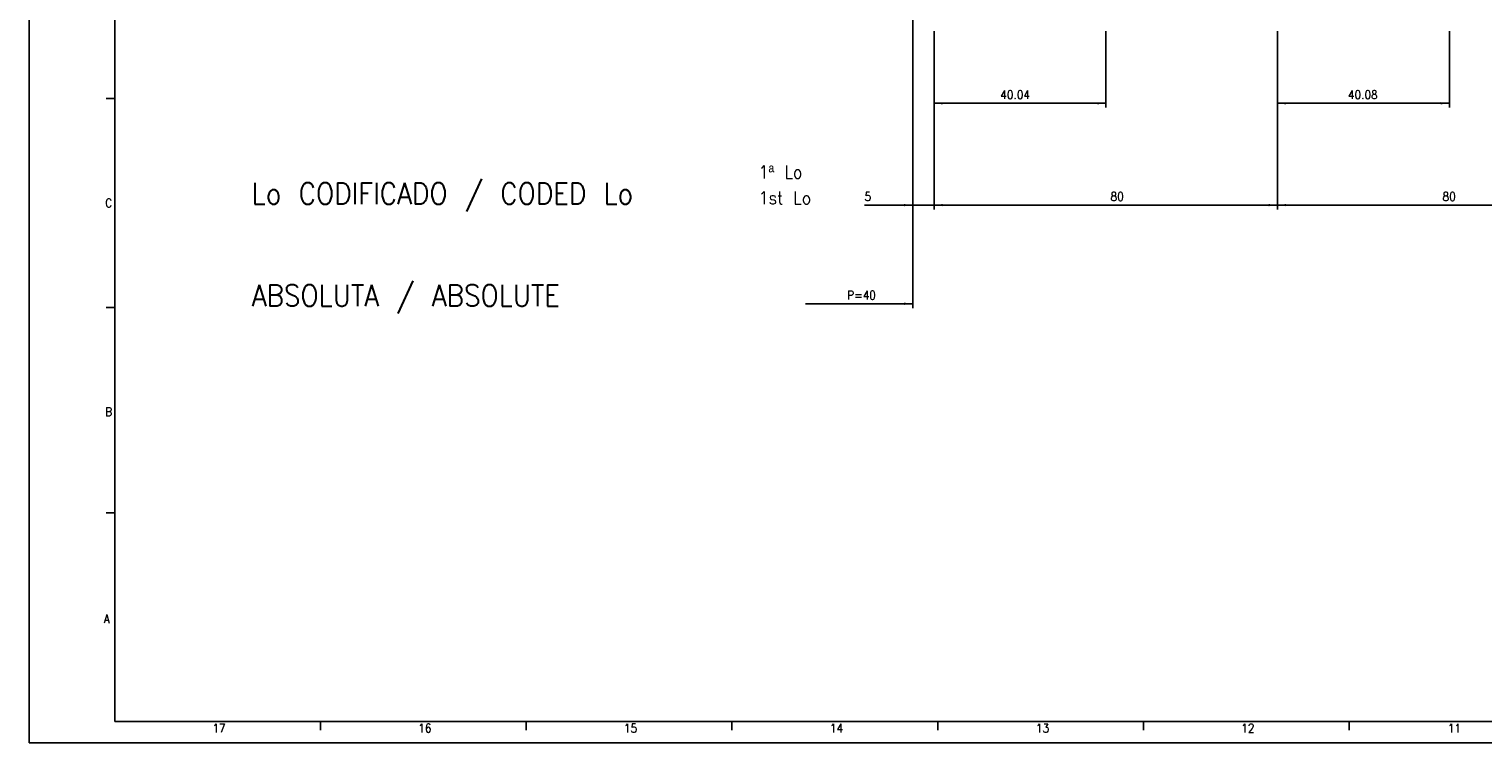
# Model space of a CAD drawing. Header units: inches. Extents: x -381 to 6045, y -418 to 176.
# Tile 1 of 26: x -381 to -42, y -418 to -252. Entities that reach past the tile are written whole.
import ezdxf

# ---------------------------------------------------------------- set-up
doc = ezdxf.new("R2010")
doc.units = ezdxf.units.IN
doc.layers.add('1', color=7, linetype='Continuous')
doc.styles.add('CONVERTER_12', font='txt.shx', dxfattribs={"width": 0.9})
doc.dimstyles.new('ME10_DIM_21', dxfattribs={"dimtxt": 2, "dimasz": 2, "dimexe": 1, "dimexo": 1, "dimgap": 1, "dimtad": 1, "dimdsep": 46, "dimtxsty": 'CONVERTER_12', "dimsah": 1, "dimcen": 0.09, "dimclrd": 2, "dimclre": 2, "dimclrt": 2, "dimadec": 0, "dimazin": 0, "dimtfac": 1, "dimtdec": 4, "dimtix": 1, "dimtmove": 0, "dimatfit": 3, "dimfxl": 1, "dimtolj": 1, "dimtzin": 0, "dimarcsym": 0})
doc.dimstyles.new('ME10_DIM_27', dxfattribs={"dimtxt": 2, "dimasz": 2, "dimexe": 1, "dimexo": 1, "dimgap": 1, "dimtad": 1, "dimdsep": 46, "dimtxsty": 'CONVERTER_12', "dimsah": 1, "dimcen": 0.09, "dimclrd": 2, "dimclre": 2, "dimclrt": 2, "dimadec": 0, "dimazin": 0, "dimtfac": 1, "dimtdec": 4, "dimtix": 1, "dimtmove": 0, "dimatfit": 3, "dimfxl": 1, "dimtolj": 1, "dimtzin": 0, "dimarcsym": 0})
doc.dimstyles.new('ME10_DIM_28', dxfattribs={"dimtxt": 2, "dimasz": 2, "dimexe": 1, "dimexo": 1, "dimgap": 1, "dimtad": 1, "dimdsep": 46, "dimtxsty": 'CONVERTER_12', "dimsah": 1, "dimcen": 0.09, "dimclrd": 2, "dimclre": 2, "dimclrt": 2, "dimadec": 0, "dimazin": 0, "dimtfac": 1, "dimtdec": 4, "dimtix": 1, "dimtmove": 0, "dimatfit": 3, "dimfxl": 1, "dimtolj": 1, "dimtzin": 0, "dimarcsym": 0})
doc.dimstyles.new('ME10_DIM_30', dxfattribs={"dimtxt": 2, "dimasz": 2, "dimexe": 1, "dimexo": 1, "dimgap": 1, "dimtad": 1, "dimdsep": 46, "dimtxsty": 'CONVERTER_12', "dimsah": 1, "dimcen": 0.09, "dimclrd": 2, "dimclre": 2, "dimclrt": 2, "dimadec": 0, "dimazin": 0, "dimtfac": 1, "dimtdec": 4, "dimtix": 1, "dimtmove": 0, "dimatfit": 3, "dimfxl": 1, "dimtolj": 1, "dimtzin": 0, "dimarcsym": 0})
doc.dimstyles.new('ME10_DIM_31', dxfattribs={"dimtxt": 2, "dimasz": 2, "dimexe": 1, "dimexo": 1, "dimgap": 1, "dimtad": 1, "dimdsep": 46, "dimtxsty": 'CONVERTER_12', "dimsah": 1, "dimcen": 0.09, "dimclrd": 2, "dimclre": 2, "dimclrt": 2, "dimadec": 0, "dimazin": 0, "dimtfac": 1, "dimtdec": 4, "dimtix": 1, "dimtmove": 0, "dimatfit": 3, "dimfxl": 1, "dimtolj": 1, "dimtzin": 0, "dimarcsym": 0})

# ---------------------------------------------------------------- blocks, each defined once
blk = doc.blocks.new('*D75')
at = {"layer": '1', "color": 2, "linetype": 'Continuous'}
for p, q in [((-175.2, -172.47), (-175.2, -317.01)), ((-200.19, -316.01), (-175.2, -316.01))]:
    blk.add_line(p, q, dxfattribs=at)
at = {"layer": '1', "color": 2}
blk.add_solid([(-177.2, -316.27), (-177.2, -315.74), (-175.2, -316.01)], dxfattribs=at)
at = {"layer": '1', "color": 2, "insert": (-190.47, -315.01), "char_height": 2, "attachment_point": 7, "rotation": 0.0001, "line_spacing_factor": 0.60024, "style": 'CONVERTER_12'}
blk.add_mtext('\\C2;P=\\C2;40', dxfattribs=at)
blk = doc.blocks.new('*D76')
at = {"layer": '1', "color": 2, "linetype": 'Continuous'}
for p, q in [((-175.2, -252.47), (-175.2, -294.01)), ((-170.2, -252.47), (-170.2, -294.01)), ((-175.2, -293.01), (-186.42, -293.01)), ((-170.2, -293.01), (-175.2, -293.01)), ((-166.2, -293.01), (-170.2, -293.01))]:
    blk.add_line(p, q, dxfattribs=at)
at = {"layer": '1', "color": 2}
for points in [[(-177.2, -293.27), (-177.2, -292.75), (-175.2, -293.01)], [(-168.2, -292.75), (-168.2, -293.27), (-170.2, -293.01)]]:
    blk.add_solid(points, dxfattribs=at)
at = {"layer": '1', "color": 2, "insert": (-186.42, -292.01), "char_height": 2, "attachment_point": 7, "rotation": 0.0001, "line_spacing_factor": 0.60024, "style": 'CONVERTER_12'}
blk.add_mtext('5', dxfattribs=at)
blk = doc.blocks.new('*D82')
at = {"layer": '1', "color": 2, "linetype": 'Continuous'}
for p, q in [((-170.2, -252.47), (-170.2, -294.01)), ((-90.2, -252.47), (-90.2, -294.01)), ((-170.2, -293.01), (-90.2, -293.01))]:
    blk.add_line(p, q, dxfattribs=at)
at = {"layer": '1', "color": 2}
for points in [[(-168.2, -292.75), (-168.2, -293.27), (-170.2, -293.01)], [(-92.2, -293.27), (-92.2, -292.75), (-90.2, -293.01)]]:
    blk.add_solid(points, dxfattribs=at)
at = {"layer": '1', "color": 2, "insert": (-129.09, -292.01), "char_height": 2, "attachment_point": 7, "rotation": 0.0001, "line_spacing_factor": 0.60024, "style": 'CONVERTER_12'}
blk.add_mtext('80', dxfattribs=at)
blk = doc.blocks.new('*D83')
at = {"layer": '1', "color": 2, "linetype": 'Continuous'}
for p, q in [((-90.2, -252.47), (-90.2, -294.01)), ((-10.2, -252.47), (-10.2, -294.01)), ((-90.2, -293.01), (-10.2, -293.01))]:
    blk.add_line(p, q, dxfattribs=at)
at = {"layer": '1', "color": 2}
for points in [[(-88.2, -292.75), (-88.2, -293.27), (-90.2, -293.01)], [(-12.2, -293.27), (-12.2, -292.75), (-10.2, -293.01)]]:
    blk.add_solid(points, dxfattribs=at)
at = {"layer": '1', "color": 2, "insert": (-51.7, -292.01), "char_height": 2, "attachment_point": 7, "rotation": 0.0001, "line_spacing_factor": 0.60024, "style": 'CONVERTER_12'}
blk.add_mtext('80', dxfattribs=at)
blk = doc.blocks.new('*D85')
at = {"layer": '1', "color": 2, "linetype": 'Continuous'}
for p, q in [((-170.2, -252.47), (-170.2, -270.27)), ((-130.16, -252.47), (-130.16, -270.27)), ((-170.2, -269.27), (-130.16, -269.27))]:
    blk.add_line(p, q, dxfattribs=at)
at = {"layer": '1', "color": 2}
for points in [[(-168.2, -269.01), (-168.2, -269.53), (-170.2, -269.27)], [(-132.16, -269.53), (-132.16, -269.01), (-130.16, -269.27)]]:
    blk.add_solid(points, dxfattribs=at)
at = {"layer": '1', "color": 2, "insert": (-154.81, -268.27), "char_height": 2, "attachment_point": 7, "rotation": 0.0001, "line_spacing_factor": 0.60024, "style": 'CONVERTER_12'}
blk.add_mtext('40.04', dxfattribs=at)
blk = doc.blocks.new('*D86')
at = {"layer": '1', "color": 2, "linetype": 'Continuous'}
for p, q in [((-90.2, -252.47), (-90.2, -270.27)), ((-50.12, -252.47), (-50.12, -270.27)), ((-90.2, -269.27), (-50.12, -269.27))]:
    blk.add_line(p, q, dxfattribs=at)
at = {"layer": '1', "color": 2}
for points in [[(-88.2, -269.01), (-88.2, -269.53), (-90.2, -269.27)], [(-52.12, -269.53), (-52.12, -269.01), (-50.12, -269.27)]]:
    blk.add_solid(points, dxfattribs=at)
at = {"layer": '1', "color": 2, "insert": (-73.78, -268.27), "char_height": 2, "attachment_point": 7, "rotation": 0.0001, "line_spacing_factor": 0.60024, "style": 'CONVERTER_12'}
blk.add_mtext('40.08', dxfattribs=at)
blk = doc.blocks.new('Marco_a1', base_point=(38.87, -121.38))
at = {"layer": '1', "color": 2, "linetype": 'Continuous'}
for p, q in [((-381.13, 175.62), (-381.13, -418.38)), ((-361.13, -268.18), (-363.13, -268.18)), ((-361.15, -316.85), (-363.15, -316.85)), ((-361.15, -364.71), (-363.15, -364.71)), ((-313.19, -413.43), (-313.19, -415.43)), ((-265.25, -413.43), (-265.25, -415.43)), ((-217.31, -413.43), (-217.31, -415.43)), ((-169.37, -413.43), (-169.37, -415.43)), ((-121.43, -413.43), (-121.43, -415.43)), ((-73.48, -413.43), (-73.48, -415.43)), ((-381.13, -418.38), (458.87, -418.38))]:
    blk.add_line(p, q, dxfattribs=at)
at = {"layer": '1', "color": 7, "linetype": 'Continuous'}
for p, q in [((-361.13, 170.62), (-361.13, -413.38)), ((-361.13, -413.38), (453.87, -413.38))]:
    blk.add_line(p, q, dxfattribs=at)
at = {"layer": '1', "color": 2, "char_height": 2, "attachment_point": 4, "line_spacing_factor": 1.20048, "style": 'CONVERTER_12'}
for s, insert in [('C', (-363.37, -292.51)), ('B', (-363.41, -341.18)), ('A', (-363.74, -389.45)), ('17', (-338.41, -414.93)), ('16', (-290.41, -414.93)), ('15', (-242.52, -414.93)), ('14', (-194.47, -414.93)), ('13', (-146.46, -414.93)), ('12', (-98.63, -414.93)), ('11', (-50.5, -414.93))]:
    blk.add_mtext(s, dxfattribs=dict(at, insert=insert))
blk = doc.blocks.new('Top', base_point=(38.87, -121.38))
blk.add_blockref('Marco_a1', (38.87, -121.38))
blk = doc.blocks.new('_dummy_frame', base_point=(-381.13, -418.38))
blk.add_blockref('Top', (38.87, -121.38))
blk = doc.blocks.new('Alzado1', base_point=(2019.379, -128))
at = {"layer": '1'}
blk.add_blockref('*D75', (0, 0), dxfattribs=at)
at = {"layer": '1', "color": 2, "style": 'CONVERTER_12', "width": 0.9}
for s, p in [('Lo CODIFICADO / CODED Lo', (-329.263, -292.811)), ('ABSOLUTA / ABSOLUTE', (-329.263, -316.576))]:
    blk.add_text(s, height=5, dxfattribs=at).set_placement(p)
at = {"layer": '1', "color": 2, "insert": (-211.091, -292.811), "char_height": 3, "attachment_point": 7, "line_spacing_factor": 1.20048, "style": 'CONVERTER_12'}
blk.add_mtext('1ª Lo\\P1st Lo', dxfattribs=at)
at = {"layer": '1'}
for p1, p2, distance, dimstyle, picture, middle in [((-175.196, -251.474), (-170.196, -251.474), -41.536, 'ME10_DIM_21', '*D76', (-185.824, -291.009)), ((-90.196, -251.474), (-170.196, -251.474), 41.536, 'ME10_DIM_27', '*D82', (-127.587, -291.009)), ((-130.158, -251.474), (-170.196, -251.474), 17.797, 'ME10_DIM_30', '*D85', (-151.185, -267.271)), ((-10.196, -251.474), (-90.196, -251.474), 41.536, 'ME10_DIM_28', '*D83', (-50.196, -291.009)), ((-50.116, -251.474), (-90.196, -251.474), 17.797, 'ME10_DIM_31', '*D86', (-70.156, -267.271))]:
    dim = blk.add_aligned_dim(p1=p1, p2=p2, distance=distance, dimstyle=dimstyle, dxfattribs=at)
    dim.commit()
    dim.dimension.update_dxf_attribs({"geometry": picture, "text_midpoint": middle, "text_rotation": 0.00014})

msp = doc.modelspace()

# ---------------------------------------------------------------- block references
msp.add_blockref('Alzado1', (2019.38, -128))
at = {"layer": '1'}
msp.add_blockref('_dummy_frame', (-381.13, -418.38), dxfattribs=at)

doc.saveas('drawing.dxf')
